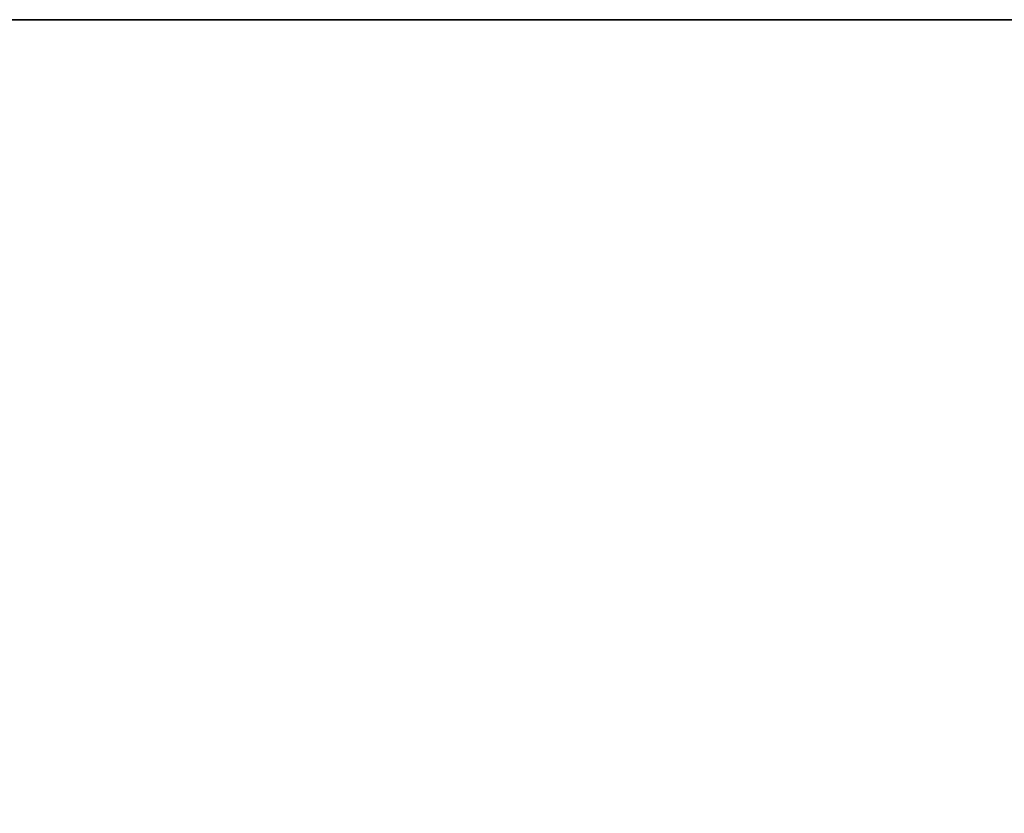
# Model space of a CAD drawing. Header units: millimetres. Extents: x -603 to 3703, y -121 to 193.
# Tile 14 of 256: x -507 to -472, y 147 to 174. Entities that reach past the tile are written whole.
import ezdxf

# ---------------------------------------------------------------- set-up
doc = ezdxf.new("R2010")
doc.units = ezdxf.units.MM
doc.layers.add('151', color=7, linetype='Continuous', true_color=0xffffff)

# ---------------------------------------------------------------- blocks, each defined once
blk = doc.blocks.new('UG_SURFACE_001')
at = {"layer": '151', "color": 252, "linetype": 'Continuous', "lineweight": 35}
for points in [[(-603, -18, -8.75), (-603, 174.4, -8.75), (-453, 174.4, -8.75), (-453, -18, -8.75)], [(-603, 174.4, 2212.25), (603, 174.4, 2212.25), (453, 174.4, 2062.25), (-453, 174.4, 2062.25)], [(-453, 174.4, 2062.25), (-453, 174.4, -8.75), (-603, 174.4, -8.75), (-603, 174.4, 2212.25)], [(603, -18, 2212.25), (603, 174.4, 2212.25), (-603, 174.4, 2212.25), (-603, -18, 2212.25)]]:
    blk.add_3dface(points, dxfattribs=at)

msp = doc.modelspace()

# ---------------------------------------------------------------- linework, layer by layer
at = {"layer": '151', "color": 252, "linetype": 'Continuous', "lineweight": 35}
for p, q in [((603, 174.4, 2212.25), (-603, 174.4, 2212.25)), ((-603, 174.4, -8.75), (-453, 174.4, -8.75))]:
    msp.add_line(p, q, dxfattribs=at)

# ---------------------------------------------------------------- block references
msp.add_blockref('UG_SURFACE_001', (0, 0), dxfattribs=at)

doc.saveas('drawing.dxf')
